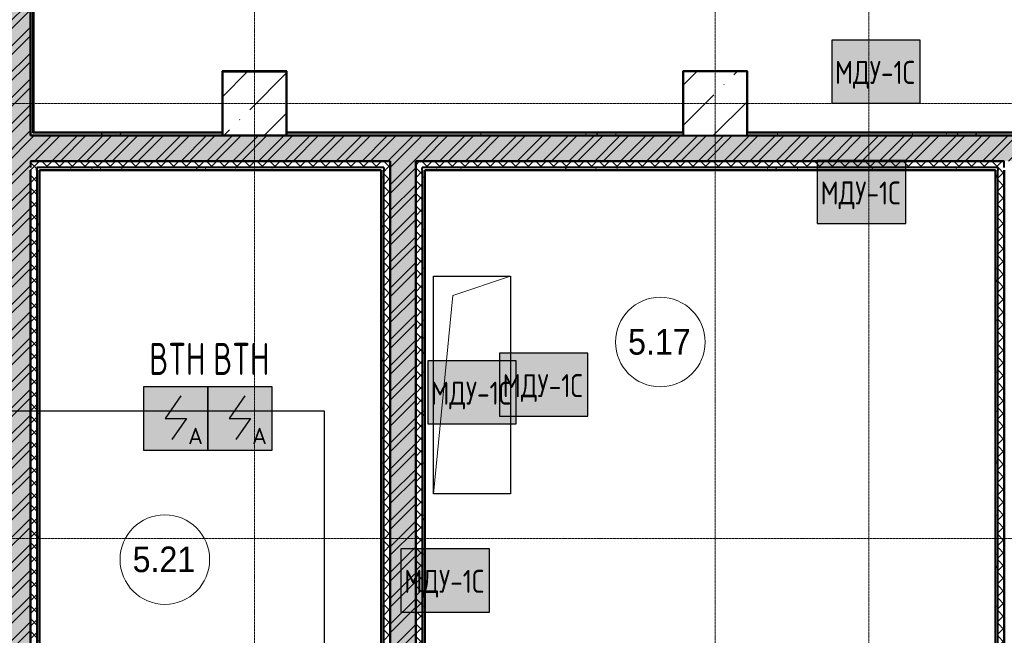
# Model space of a CAD drawing. Header units: millimetres. Extents: x -135639 to 224623, y -383017 to -59102.
# Tile 255 of 256: x 54778 to 62473, y -174777 to -169966. Entities that reach past the tile are written whole.
import ezdxf
from ezdxf.enums import TextEntityAlignment as Align

# ---------------------------------------------------------------- set-up
doc = ezdxf.new("R2010")
doc.units = ezdxf.units.MM
doc.linetypes.add('CONTINOUS', pattern=[0])
doc.linetypes.add('Линия сетки', pattern=[25, 20, -2.5, 0, -2.5])
for name, color, linetype, lineweight in [('A-000-M_MASS', 7, 'Continuous', 18), ('A-010-A_ROOM', 7, 'Continuous', 20), ('A-200-M_WALL', 7, 'Continuous', 18), ('A-200-M_WALL_INT', 7, 'Continuous', 18), ('A-200-M_WALL_PAT', 7, 'Continuous', 40), ('S-280-M_COLUMN', 7, 'Continuous', 18), ('Z-030-M_GRID', 7, 'Continuous', 9), ('Арматура воздуховодов', 7, 'Continuous', 18), ('ОС', 5, 'Continuous', 25), ('ПС', 7, 'Continuous', 40), ('СС-011-ПОЖ-СИГНАЛИЗАЦИЯ', 1, 'Continuous', 30)]:
    doc.layers.add(name, color=color, linetype=linetype, lineweight=lineweight)
doc.layers.add('ССПС', color=5, linetype='Continuous')
doc.styles.add('1111', font='isocpeur.ttf')
doc.styles.add('Arial_2', font='arial.ttf', dxfattribs={"width": 0.9, "height": 400})
pattern_1 = [(50, (0, 0), (218.62117, -19.1268), [22.86, -251.46]), (355, (0, 0), (-42.2919, 229.2684), [18.288, -201.168]), (100.451, (18.22, -1.6), (176.3311, 210.13963), [19.428, -213.708]), (46.184, (0, 60.96), (325.29495, -50.4516), [34.29, -377.19]), (96.636, (27.1, 56.76), (284.883, 296.9127), [29.142, -320.562]), (351.184, (0, 60.96), (284.8858, 296.9107), [27.432, -301.752]), (21, (30.48, 45.72), (181.93753, -122.71832), [22.86, -251.46]), (326, (30.48, 45.72), (74.1622, 221.0262), [18.288, -201.168]), (71.451, (45.64, 35.5), (256.10035, 98.30526), [19.428, -213.708]), (37.5, (0, 0), (3.70639, 101.465895), [3.353, -195.377, 3.353, -200.863, -201.93]), (37.5, (0, 0), (3.70639, 101.465895), [-402.946, 3.353, -198.577]), (7.5, (0, 0), (80.18358, 120.21653), [3.353, -113.081, 3.353, -190.805, -76.962]), (7.5, (0, 0), (80.18358, 120.21653), [-310.591, 3.353, -73.609]), (327.5, (-67.97, 0), (162.70865, -6.87497), [3.353, -72.847, 3.353, -234.391, -315.468]), (327.5, (-67.97, 0), (162.70865, -6.87497), [-313.944, 3.353, -312.115]), (317.5, (-98.45, 0), (177.75468, 30.51183), [3.353, -95.707, 3.353, -154.534, -224.028]), (317.5, (-98.45, 0), (177.75468, 30.51183), [-256.946, 3.353, -220.675])]
pattern_2 = [(45, (0, 0), (-101.02788, 101.02788), []), (45, (67.35, 0), (-101.02788, 101.02788), [])]
pattern_3 = [(45, (0, 0), (-49.497475, 49.497475), []), (135, (0, 0), (-49.497475, -49.497475), [])]
pattern_4 = [(0, (0, 0), (406.4, 101.6), [33.528, -271.272, 33.528, -271.272, -1625.6]), (0, (0, 0), (406.4, 101.6), [-609.6, 33.528, -576.072, 33.528, -271.272, -711.2]), (0, (0, 0), (406.4, 101.6), [-1524, 33.528, -169.672, 33.528, -474.472]), (120, (152.4, 50.8), (-291.18818, 301.15272), [33.528, -271.272, 33.528, -271.272, -1625.6]), (120, (152.4, 50.8), (-291.18818, 301.15272), [-609.6, 33.528, -576.072, 33.528, -271.272, -711.2]), (120, (152.4, 50.8), (-291.18818, 301.15272), [-1524, 33.528, -169.672, 33.528, -474.472]), (240, (203.2, 254), (-115.21182, -402.75272), [33.528, -271.272, 33.528, -271.272, -1625.6]), (240, (203.2, 254), (-115.21182, -402.75272), [-609.6, 33.528, -576.072, 33.528, -271.272, -711.2]), (240, (203.2, 254), (-115.21182, -402.75272), [-1524, 33.528, -169.672, 33.528, -474.472])]

# ---------------------------------------------------------------- blocks, each defined once
blk = doc.blocks.new('135_SLK_GD_AR_rvt-1-B1_-7_650_')
at = {"layer": 'A-200-M_WALL_PAT', "lineweight": 9, "true_color": 0xaaaaaa}
h = blk.add_hatch(dxfattribs=at)
h.set_pattern_fill('FP_11', color=253, style=0, pattern_type=2)
h.set_pattern_definition(pattern_4)
h.paths.add_polyline_path([(63000, 21950), (63020, 21950), (63020, 24950), (63000, 24950), (63000, 24434.9)])
h.paths.add_polyline_path([(63000, 26150), (63020, 26150), (63020, 40050), (63000, 40050), (63000, 27096.2)])
h = blk.add_hatch(dxfattribs=at)
h.set_pattern_fill('FP_1', color=253, style=0, pattern_type=2)
h.set_pattern_definition(pattern_1)
h.paths.add_polyline_path([(63000, 21950), (63000, 24950), (62800, 24950), (62800, 21950)])
h.paths.add_polyline_path([(63000, 26150), (63000, 32850), (62800, 32850), (62800, 26150), (62915, 26150)])
h = blk.add_hatch(dxfattribs=at)
h.set_pattern_fill('FP_2', color=253, style=0, pattern_type=2)
h.set_pattern_definition(pattern_2)
h.paths.add_polyline_path([(63000, 21950), (63000, 24950), (62800, 24950), (62800, 21950)])
h.paths.add_polyline_path([(63000, 26150), (63000, 32850), (62800, 32850), (62800, 26150), (62915, 26150)])
h = blk.add_hatch(dxfattribs=at)
h.set_pattern_fill('FP_1', color=253, style=0, pattern_type=2)
h.set_pattern_definition(pattern_1)
h.paths.add_polyline_path([(60035, 21750), (63000, 21750), (63000, 21950), (57950, 21950), (57950, 21750), (58021, 21750)])
h = blk.add_hatch(dxfattribs=at)
h.set_pattern_fill('FP_2', color=253, style=0, pattern_type=2)
h.set_pattern_definition(pattern_2)
h.paths.add_polyline_path([(60035, 21750), (63000, 21750), (63000, 21950), (57950, 21950), (57950, 21750), (58021, 21750)])
h = blk.add_hatch(dxfattribs=at)
h.set_pattern_fill('FP_1', color=253, style=0, pattern_type=2)
h.set_pattern_definition(pattern_1)
h.paths.add_polyline_path([(63801, 21750), (75150, 21750), (75150, 21950), (63000, 21950), (63000, 21750)])
h = blk.add_hatch(dxfattribs=at)
h.set_pattern_fill('FP_2', color=253, style=0, pattern_type=2)
h.set_pattern_definition(pattern_2)
h.paths.add_polyline_path([(63801, 21750), (75150, 21750), (75150, 21950), (63000, 21950), (63000, 21750)])
h = blk.add_hatch(dxfattribs=at)
h.set_pattern_fill('FP_11', color=253, style=0, pattern_type=2)
h.set_pattern_definition(pattern_4)
h.paths.add_polyline_path([(63020, 21950), (64500, 21950), (64500, 21970), (63020, 21970)])
h = blk.add_hatch(dxfattribs=at)
h.set_pattern_fill('FP_11', color=253, style=0, pattern_type=2)
h.set_pattern_definition(pattern_4)
h.paths.add_polyline_path([(68100, 21950), (68100, 21970), (65000, 21970), (65000, 21950), (67567.1, 21950)])
h = blk.add_hatch(dxfattribs=at)
h.set_pattern_fill('FP_11', color=253, style=0, pattern_type=2)
h.set_pattern_definition(pattern_4)
h.paths.add_polyline_path([(74850, 21950), (74850, 21970), (68600, 21970), (68600, 21950), (73216.2, 21950)])
h = blk.add_hatch(dxfattribs=at)
h.set_pattern_fill('FP_1', color=253, style=0, pattern_type=2)
h.set_pattern_definition(pattern_1)
h.paths.add_polyline_path([(62859.5, 15800), (63000, 15800), (63000, 21750), (62800, 21750), (62800, 15800)])
h = blk.add_hatch(dxfattribs=at)
h.set_pattern_fill('FP_2', color=253, style=0, pattern_type=2)
h.set_pattern_definition(pattern_2)
h.paths.add_polyline_path([(62859.5, 15800), (63000, 15800), (63000, 21750), (62800, 21750), (62800, 15800)])
h = blk.add_hatch(dxfattribs=at)
h.set_pattern_fill('FP_10', color=253, style=0, pattern_type=2)
h.set_pattern_definition(pattern_3)
h.paths.add_polyline_path([(65760, 21700), (65810, 21700), (65810, 21750), (63000, 21750), (63000, 21700), (63801, 21700)])
h = blk.add_hatch(dxfattribs=at)
h.set_pattern_fill('FP_10', color=253, style=0, pattern_type=2)
h.set_pattern_definition(pattern_3)
h.paths.add_polyline_path([(63000, 15800), (63050, 15800), (63050, 21700), (63000, 21700), (63000, 16451.3)])
at = {"layer": 'A-200-M_WALL_PAT', "lineweight": 9, "true_color": 0xd2d2d2}
h = blk.add_hatch(dxfattribs=at)
h.set_pattern_fill('FP_11', color=254, style=0, pattern_type=2)
h.set_pattern_definition(pattern_4)
h.paths.add_polyline_path([(65740, 21680), (65760, 21680), (65760, 21700), (63050, 21700), (63050, 21680), (63801, 21680)])
at = {"layer": 'A-200-M_WALL_PAT', "lineweight": 9, "true_color": 0xaaaaaa}
h = blk.add_hatch(dxfattribs=at)
h.set_pattern_fill('FP_10', color=253, style=0, pattern_type=2)
h.set_pattern_definition(pattern_3)
h.paths.add_polyline_path([(65760, 15850), (65810, 15850), (65810, 16240), (65760, 16240), (65760, 15870)])
h.paths.add_polyline_path([(65760, 17440), (65810, 17440), (65810, 21700), (65760, 21700), (65760, 17781.9)])
h = blk.add_hatch(dxfattribs=at)
h.set_pattern_fill('FP_1', color=253, style=0, pattern_type=2)
h.set_pattern_definition(pattern_1)
h.paths.add_polyline_path([(66010, 15800), (66010, 16240), (65810, 16240), (65810, 15800)])
h.paths.add_polyline_path([(66010, 17440), (66010, 21750), (65810, 21750), (65810, 17440), (65925, 17440)])
h = blk.add_hatch(dxfattribs=at)
h.set_pattern_fill('FP_2', color=253, style=0, pattern_type=2)
h.set_pattern_definition(pattern_2)
h.paths.add_polyline_path([(66010, 15800), (66010, 16240), (65810, 16240), (65810, 15800)])
h.paths.add_polyline_path([(66010, 17440), (66010, 21750), (65810, 21750), (65810, 17440), (65925, 17440)])
h = blk.add_hatch(dxfattribs=at)
h.set_pattern_fill('FP_10', color=253, style=0, pattern_type=2)
h.set_pattern_definition(pattern_3)
h.paths.add_polyline_path([(70610, 21700), (70610, 21750), (66010, 21750), (66010, 21700), (70560, 21700)])
h = blk.add_hatch(dxfattribs=at)
h.set_pattern_fill('FP_10', color=253, style=0, pattern_type=2)
h.set_pattern_definition(pattern_3)
h.paths.add_polyline_path([(66060, 17850), (66060, 21700), (66010, 21700), (66010, 17850)])
at = {"layer": 'A-200-M_WALL_PAT', "lineweight": 9, "true_color": 0xd2d2d2}
h = blk.add_hatch(dxfattribs=at)
h.set_pattern_fill('FP_11', color=254, style=0, pattern_type=2)
h.set_pattern_definition(pattern_4)
h.paths.add_polyline_path([(70560, 21680), (70560, 21700), (66060, 21700), (66060, 21680), (70540, 21680)])
at = {"layer": 'A-200-M_WALL_PAT', "lineweight": 9, "true_color": 0xaaaaaa}
h = blk.add_hatch(dxfattribs=at)
h.set_pattern_fill('FP_10', color=253, style=0, pattern_type=2)
h.set_pattern_definition(pattern_3)
h.paths.add_polyline_path([(70610, 15800), (70610, 21700), (70560, 21700), (70560, 15800)])
at = {"layer": 'A-200-M_WALL_PAT', "lineweight": 9, "true_color": 0xd2d2d2}
h = blk.add_hatch(dxfattribs=at)
h.set_pattern_fill('FP_11', color=254, style=0, pattern_type=2)
h.set_pattern_definition(pattern_4)
h.paths.add_polyline_path([(63070, 15850), (63070, 21680), (63050, 21679), (63050, 15850)])
h = blk.add_hatch(dxfattribs=at)
h.set_pattern_fill('FP_11', color=254, style=0, pattern_type=2)
h.set_pattern_definition(pattern_4)
h.paths.add_polyline_path([(65740, 15870), (65760, 15871), (65760, 16240), (65740, 16240), (65740, 15871)])
h.paths.add_polyline_path([(65740, 17440), (65760, 17440), (65760, 21680), (65740, 21679), (65740, 17781.9)])
h = blk.add_hatch(dxfattribs=at)
h.set_pattern_fill('FP_11', color=254, style=0, pattern_type=2)
h.set_pattern_definition(pattern_4)
h.paths.add_polyline_path([(66080, 17870), (66080, 21680), (66060, 21679), (66060, 17870)])
h = blk.add_hatch(dxfattribs=at)
h.set_pattern_fill('FP_11', color=254, style=0, pattern_type=2)
h.set_pattern_definition(pattern_4)
h.paths.add_polyline_path([(70560, 15850), (70560, 21680), (70540, 21679), (70540, 15850)])
at = {"layer": 'A-200-M_WALL', "color": 253, "lineweight": 40, "true_color": 0xaaaaaa}
for p, q in [((63000, 21950), (63000, 24950)), ((63000, 24950), (63000, 21950)), ((63020, 21970), (63020, 24950)), ((63025, 21970), (63020, 21970)), ((64500, 21970), (63025, 21970)), ((68100, 21970), (65000, 21970)), ((74850, 21970), (68600, 21970)), ((63000, 21750), (65810, 21750)), ((65810, 21750), (63000, 21750)), ((63000, 21750), (63000, 21700)), ((65760, 21700), (63050, 21700)), ((63050, 21700), (63050, 21680)), ((63050, 21680), (63050, 21700)), ((65760, 21700), (65760, 21680)), ((65810, 21679), (65810, 21700)), ((66010, 21750), (70610, 21750)), ((70610, 21750), (66010, 21750)), ((70560, 21700), (66060, 21700)), ((66060, 21680), (66060, 21700)), ((70560, 21700), (70560, 21680)), ((70610, 21700), (70610, 21750)), ((63000, 15800), (63000, 21679)), ((63000, 21679), (63000, 15800)), ((63050, 21680), (63050, 21679)), ((63050, 21679), (63050, 15850)), ((65740, 21680), (63070, 21680)), ((63070, 21680), (63070, 21679)), ((63070, 21679), (63070, 21680)), ((63070, 21679), (63070, 15870)), ((65740, 21680), (65740, 21679)), ((65740, 17440), (65740, 21679)), ((65760, 21680), (65760, 21679)), ((65760, 17440), (65760, 21679)), ((65810, 21679), (65810, 17440)), ((65810, 17440), (65810, 21679)), ((66060, 21679), (66060, 21680)), ((66060, 21679), (66060, 17871)), ((70540, 21680), (66080, 21680)), ((66080, 21679), (66080, 21680)), ((66080, 21679), (66080, 17871)), ((70540, 21680), (70540, 21679)), ((70540, 15870), (70540, 21679)), ((70560, 21680), (70560, 21679)), ((70560, 15850), (70560, 21679)), ((70610, 21679), (70610, 15800)), ((70610, 15800), (70610, 21679))]:
    blk.add_line(p, q, dxfattribs=at)
at = {"layer": 'A-200-M_WALL_INT', "color": 253, "lineweight": 40, "true_color": 0xaaaaaa}
for p, q in [((63025, 21975), (63025, 24950)), ((64500, 22452), (64498, 22452)), ((64498, 22452), (64498, 21975)), ((65002, 22452), (64500, 22452)), ((64500, 21975), (64500, 22450)), ((64500, 22450), (65000, 22450)), ((65000, 22450), (65000, 21975)), ((65002, 22450), (65002, 22452)), ((65002, 21975), (65002, 22450)), ((68100, 22452), (68098, 22452)), ((68098, 22452), (68098, 21975)), ((68602, 22452), (68100, 22452)), ((68602, 22450), (68602, 22452)), ((68602, 21975), (68602, 22450)), ((68100, 21950), (63000, 21950)), ((63000, 21950), (63020, 21950)), ((63020, 21950), (63025, 21950)), ((64500, 21975), (63025, 21975)), ((63025, 21950), (64500, 21950)), ((64498, 21975), (64500, 21975)), ((64500, 21950), (64500, 21975)), ((68100, 21975), (65000, 21975)), ((65000, 21975), (65000, 21950)), ((65000, 21975), (65002, 21975)), ((65000, 21950), (68100, 21950)), ((68098, 21975), (68100, 21975)), ((74850, 21975), (68600, 21975)), ((68600, 21975), (68602, 21975)), ((75150, 21950), (68600, 21950)), ((68600, 21950), (74850, 21950)), ((65810, 21750), (65810, 21679)), ((65810, 21700), (65810, 21750)), ((66010, 17871), (66010, 21750)), ((66010, 21750), (66010, 21700)), ((66010, 21700), (66010, 21679)), ((63071, 21679), (65739, 21679)), ((63071, 15871), (63071, 21679)), ((65739, 21679), (65739, 17440)), ((66010, 21679), (66010, 17871)), ((66081, 21679), (70539, 21679)), ((66081, 17871), (66081, 21679)), ((70539, 21679), (70539, 15871))]:
    blk.add_line(p, q, dxfattribs=at)
blk = doc.blocks.new('Бетон-Прямоугольная-Колонна - CLM_Подземные этажи_В50-500х500-V288-B1_-7_650_')
at = {"layer": 'S-280-M_COLUMN', "lineweight": 9, "true_color": 0xaaaaaa}
h = blk.add_hatch(dxfattribs=at)
h.set_pattern_fill('FP_193', color=253, style=0, pattern_type=2)
h.set_pattern_definition([(45, (-68350, -22200), (-314.309, 314.309), []), (45, (-68035.7, -22200), (-314.309, 314.309), [555.625, -111.125, 3.353, -107.772])])
h.paths.add_polyline_path([(250, -250), (250, 250), (-250, 250), (-250, -250)])
at = {"layer": 'S-280-M_COLUMN', "color": 253, "lineweight": 40, "true_color": 0xaaaaaa}
for p, q in [((250, 250), (-250, 250)), ((-250, 250), (-250, -250)), ((250, -250), (250, 250)), ((-250, -250), (250, -250))]:
    blk.add_line(p, q, dxfattribs=at)
blk = doc.blocks.new('ADSK_ОбобщеннаяМодель_ОтверстиеПрямоугольное_вПерекрытии - ADSK_ОтверстиеПрямоугольное_вПерекрытии-2223112-B1_-7_650_')
at = {"layer": 'A-000-M_MASS', "color": 253, "lineweight": 30, "true_color": 0xaaaaaa}
for p, q in [((-300, -850), (-300, 850)), ((-300, 850), (300, 850)), ((300, 850), (300, -850)), ((300, -850), (-300, -850))]:
    blk.add_line(p, q, dxfattribs=at)
at = {"layer": 'A-000-M_MASS', "color": 253, "true_color": 0xaaaaaa}
for p, q in [((-150, 700), (300, 850)), ((-300, -850), (-150, 700))]:
    blk.add_line(p, q, dxfattribs=at)
blk = doc.blocks.new('135_SLK_K1-2-3_KR_rvt-1-B1_-7_650_')
at = {"layer": 'S-280-M_COLUMN', "lineweight": 9, "true_color": 0xaaaaaa}
h = blk.add_hatch(dxfattribs=at)
h.set_pattern_fill('FP_20', color=253, style=0, pattern_type=2)
h.set_pattern_definition([(45, (0, 0), (-314.309, 314.309), []), (45, (314.3, 0), (-314.309, 314.309), [555.625, -111.125, 3.353, -107.772])])
h.paths.add_polyline_path([(65000, 21950), (65000, 22450), (64500, 22450), (64500, 21950)])
at = {"layer": 'S-280-M_COLUMN', "color": 253, "lineweight": 40, "true_color": 0xaaaaaa}
for p, q in [((65000, 22450), (64500, 22450)), ((64500, 22450), (64500, 21950)), ((65000, 21950), (65000, 22450)), ((64500, 21950), (65000, 21950))]:
    blk.add_line(p, q, dxfattribs=at)
at = {"layer": 'A-000-M_MASS', "color": 253, "lineweight": 18, "true_color": 0xaaaaaa}
blk.add_blockref('ADSK_ОбобщеннаяМодель_ОтверстиеПрямоугольное_вПерекрытии - ADSK_ОтверстиеПрямоугольное_вПерекрытии-2223112-B1_-7_650_', (66450, 20000), dxfattribs=at)
at = {"layer": 'S-280-M_COLUMN', "color": 253, "lineweight": 18, "true_color": 0xaaaaaa}
blk.add_blockref('Бетон-Прямоугольная-Колонна - CLM_Подземные этажи_В50-500х500-V288-B1_-7_650_', (68350, 22200), dxfattribs=at)
blk = doc.blocks.new('050_Марка_Помещение - Номер-620969-B1_-7_650_')
at = {"layer": 'A-010-A_ROOM', "color": 253, "true_color": 0xaaaaaa}
blk.add_circle((0, 0), 3.5, dxfattribs=at)
blk = doc.blocks.new('-1 эт')
at = {"layer": 'Z-030-M_GRID', "color": 253, "linetype": 'Линия сетки', "true_color": 0xaaaaaa}
for p, q in [((64750, -19697.1), (64750, 89253.8)), ((68350, -19696.9), (68350, 89254.1)), ((69550, -19701.1), (69550, 89254.5)), ((155950.1, 22200), (-3679.7, 22200)), ((155950.3, 18800), (-3679.5, 18800))]:
    blk.add_line(p, q, dxfattribs=at)
at = {"lineweight": 5}
for name in ['135_SLK_GD_AR_rvt-1-B1_-7_650_', '135_SLK_K1-2-3_KR_rvt-1-B1_-7_650_']:
    blk.add_blockref(name, (0, 0), dxfattribs=at)
at = {"layer": 'A-010-A_ROOM', "color": 253, "true_color": 0xaaaaaa, "xscale": 99.99999999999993, "yscale": 99.99999999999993, "zscale": 99.99999999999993}
for p in [(67921.5, 20336.1), (64049.3, 18636.3)]:
    blk.add_blockref('050_Марка_Помещение - Номер-620969-B1_-7_650_', p, dxfattribs=at)
at = {"layer": 'A-010-A_ROOM', "color": 253, "lineweight": 9, "true_color": 0xaaaaaa, "char_height": 200, "width": 606.076, "attachment_point": 1, "style": 'Arial_2'}
for s, insert in [('5.17', (67669.7, 20437.8)), ('5.21', (63797.5, 18738.1))]:
    blk.add_mtext(s, dxfattribs=dict(at, insert=insert))
blk = doc.blocks.new('*U4706')
at = {"lineweight": 35, "true_color": 0xffffff}
h = blk.add_hatch(color=7, dxfattribs=at)
h.dxf.hatch_style = 1
h.paths.add_polyline_path([(0, 499.6), (0, 0), (499.6, 0), (499.6, 499.6)])
at = {"color": 1, "linetype": 'ByBlock', "lineweight": -2}
for p, q in [((289.5, 426.3), (166.9, 249.8)), ((166.9, 249.8), (332.7, 249.8)), ((332.7, 249.8), (219.3, 86.3))]:
    blk.add_line(p, q, dxfattribs=at)
at = {"color": 1, "linetype": 'ByBlock', "lineweight": -2, "ltscale": 0.1}
blk.add_lwpolyline([(0, 499.6), (499.6, 499.6), (499.6, 0), (0, 0)], close=True, dxfattribs=at)
at = {"color": 1, "linetype": 'ByBlock', "lineweight": -2, "ltscale": 1000, "style": '1111'}
blk.add_text('A', height=128.1, dxfattribs=at).set_placement((403.4, 49.2), align=Align.CENTER)
at = {"color": 0, "linetype": 'ByBlock', "lineweight": -2, "style": '1111'}
blk.add_attdef('INDEX', (-63.3, -234.7), '', height=125, dxfattribs=at)
at = {"color": 0, "linetype": 'ByBlock', "lineweight": -2, "style": '1111', "flags": 1}
for tag, p in [('NAME_DEVICE', (-64.1, -421.2)), ('NUM_POM', (-81.6, -847))]:
    blk.add_attdef(tag, p, '', height=125, dxfattribs=at)
at = {"color": 0, "linetype": 'ByBlock', "lineweight": -2, "style": '1111', "width": 0.7}
blk.add_attdef('NUM_DEVICE', (-64.1, -629.5), '', height=125, dxfattribs=at)
blk = doc.blocks.new('ger')
at = {"lineweight": 40, "ltscale": 2, "true_color": 0xffffff}
h = blk.add_hatch(color=7, dxfattribs=at)
h.dxf.hatch_style = 1
h.paths.add_polyline_path([(491036.1, -67335.5), (491036.1, -66842.7), (490344.7, -66842.7), (490344.7, -67335.5)])
at = {"layer": 'ОС', "color": 1, "lineweight": 30}
blk.add_lwpolyline([(491036.1, -66842.7), (490344.7, -66842.7), (490344.7, -67335.5), (491036.1, -67335.5)], close=True, dxfattribs=at)
at = {"layer": 'ССПС', "color": 1, "lineweight": -2, "ltscale": 1000, "style": '1111', "width": 0.8}
blk.add_text('МДУ-1С', height=180, dxfattribs=at).set_placement((490370.6, -67185.8))

msp = doc.modelspace()

# ---------------------------------------------------------------- linework, layer by layer
at = {"layer": 'СС-011-ПОЖ-СИГНАЛИЗАЦИЯ', "lineweight": 30}
msp.add_lwpolyline([(68107.3, -186142.4), (64470, -186142.4), (64470, -185001.7), (56095, -185001.7), (56095, -178693.7), (53544.7, -178693.7), (53544.7, -174525.7), (51131.8, -174525.7), (51131.8, -173024.1), (57158.7, -173024.1), (57158.7, -175515.6), (61696.3, -175515.6), (61696.3, -178690), (64631.4, -178690), (64631.4, -174271.5), (65072.6, -174276.6), (65072.6, -167431.4), (65802, -167431.4), (65802, -160863.4)], dxfattribs=at)

# ---------------------------------------------------------------- block references
msp.add_blockref('-1 эт', (-8136.8, -192821.5))
at = {"layer": 'Арматура воздуховодов', "lineweight": 30}
for p in [(-429220.7, -103282.4), (-429333.7, -104224.6), (-431817.2, -105730.4), (-432377.2, -105788.9), (-432587.1, -107259.7)]:
    msp.add_blockref('ger', p, dxfattribs=at)
at = {"layer": 'ПС', "color": 7, "linetype": 'CONTINOUS', "lineweight": 30, "ltscale": 100}
ref = msp.add_blockref('*U4706', (55748.7, -173332.6), dxfattribs=dict(at, xscale=1.000736, yscale=1.000736, zscale=1.000736))
ref.add_attrib('NUM_DEVICE', 'BTH', dxfattribs={"layer": '0', "color": 0, "linetype": 'ByBlock', "lineweight": -2, "ltscale": 100, "height": 250.18, "style": '1111', "width": 0.7}).set_placement((56010.4, -172742.1), align=Align.CENTER)
ref = msp.add_blockref('*U4706', (56248.6, -173332.6), dxfattribs=dict(at, xscale=1.000736, yscale=1.000736, zscale=1.000736))
ref.add_attrib('NUM_DEVICE', 'BTH', dxfattribs={"layer": '0', "color": 0, "linetype": 'ByBlock', "lineweight": -2, "ltscale": 100, "height": 250.18, "style": '1111', "width": 0.7}).set_placement((56510.4, -172742.1), align=Align.CENTER)

doc.saveas('drawing.dxf')
